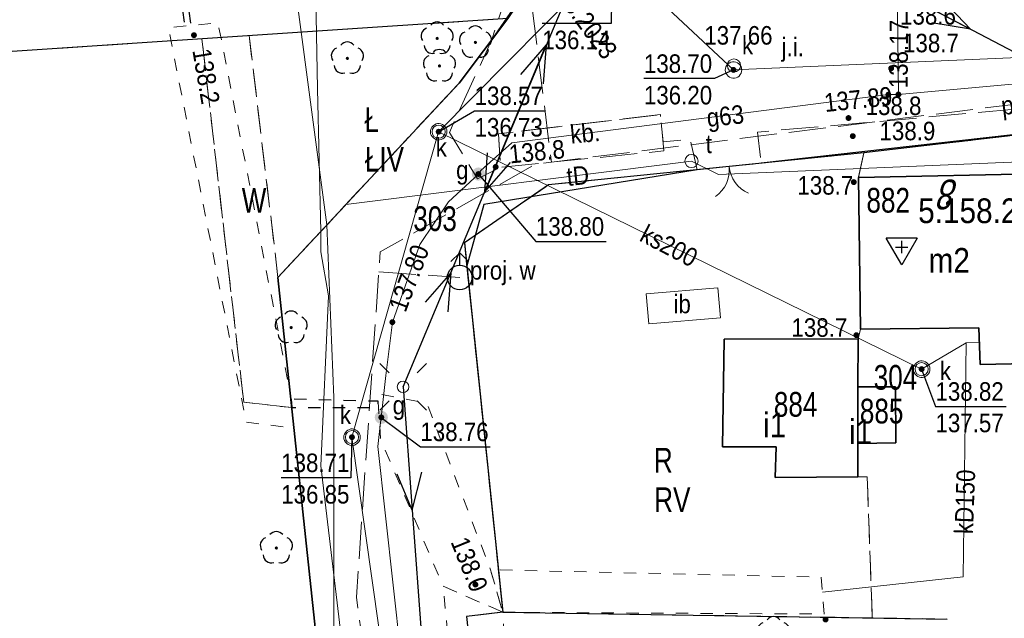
# Model space of a CAD drawing. Header units: metres. Extents: x 5548743 to 5556416, y 5707500 to 5714000.
# Tile 116 of 203: x 5553877 to 5553936, y 5710922 to 5710958. Entities that reach past the tile are written whole.
import ezdxf
from ezdxf.enums import TextEntityAlignment as Align

# ---------------------------------------------------------------- set-up
doc = ezdxf.new("R2010")
doc.units = ezdxf.units.M
doc.header["$MEASUREMENT"] = 0
for name, pattern in [('0.75_0.75', [1.5, 0.75, -0.75]), ('1.5_0.75', [2.25, 1.5, -0.75]), ('2.25_0.75', [3, 2.25, -0.75]), ('219-1000', [0]), ('otob_1000', [0]), ('suep_nn_1000', [0])]:
    doc.linetypes.add(name, pattern=pattern)
doc.layers.get('0').update_dxf_attribs({"color": 2, "linetype": 'CONTINUOUS', "lineweight": 5})
for name, color, linetype in [('209-oznaczenie konturu klasyfikacyjnego', 7, 'CONTINUOUS'), ('210-oznaczenie konturu użytku gruntowego', 7, 'CONTINUOUS'), ('211-numer działki ewidencyjnej', 7, 'CONTINUOUS'), ('216-obręb ewidencyjny', 7, 'CONTINUOUS'), ('217-kontur klasyfikacyjny', 7, 'CONTINUOUS'), ('218-kontur użytku gruntowego', 7, 'CONTINUOUS'), ('219-działka ewidencyjna', 7, 'CONTINUOUS'), ('238-Punkt adresowy budynku', 7, 'CONTINUOUS'), ('312-budynek ewidencyjny', 7, 'CONTINUOUS'), ('312-oznaczenie budynku ewidencyjnego', 7, 'CONTINUOUS'), ('312-oznaczenie budynku ewidencyjnego-Atr117', 7, 'CONTINUOUS'), ('brama', 7, 'CONTINUOUS'), ('drzewo liściaste', 7, 'CONTINUOUS'), ('hydrant - ob. projektowany', 7, 'CONTINUOUS'), ('hydrant - ob. projektowany-Atr17', 7, 'CONTINUOUS'), ('inna budowla', 7, 'CONTINUOUS'), ('inna budowla-Atr17', 7, 'CONTINUOUS'), ('jezdnia', 7, 'CONTINUOUS'), ('jezdnia-Atr17', 7, 'CONTINUOUS'), ('latarnia', 7, 'CONTINUOUS'), ('obszar utwardzony', 7, 'CONTINUOUS'), ('obszar utwardzony-Atr17', 7, 'CONTINUOUS'), ('ogrodzenie trwałe', 7, 'CONTINUOUS'), ('pikieta naturalna', 7, 'CONTINUOUS'), ('pikieta naturalna-Atr2', 7, 'CONTINUOUS'), ('przepust', 7, 'CONTINUOUS'), ('przewód elektroenergetyczny niskiego napięcia', 7, 'CONTINUOUS'), ('przewód gazowy', 7, 'CONTINUOUS'), ('przewód gazowy-Atr1', 7, 'CONTINUOUS'), ('przewód kanalizacyjny', 7, 'CONTINUOUS'), ('przewód kanalizacyjny-Atr1', 7, 'CONTINUOUS'), ('przewód telekomunikacyjny podziemny', 7, 'CONTINUOUS'), ('przewód telekomunikacyjny podziemny-Atr1', 7, 'CONTINUOUS'), ('przewód wodociągowy - ob. projektowany', 7, 'CONTINUOUS'), ('przewód wodociągowy - ob. projektowany-Atr1', 7, 'CONTINUOUS'), ('rzedna', 7, 'CONTINUOUS'), ('rzedna-Atr2', 7, 'CONTINUOUS'), ('rzedna-Atr3', 7, 'CONTINUOUS'), ('rów melioracyjny (poligon)', 7, 'CONTINUOUS'), ('studnia kanalizacyjna', 7, 'CONTINUOUS'), ('Szczegółowa osnowa geodezyjna wysokościowa', 7, 'CONTINUOUS'), ('Szczegółowa osnowa geodezyjna wysokościowa-Atr103', 7, 'CONTINUOUS'), ('słup przewodów napowietrznych', 7, 'CONTINUOUS'), ('właz do komory lub kanału - okrągły', 7, 'CONTINUOUS'), ('właz do komory lub kanału - okrągły-Atr17', 7, 'CONTINUOUS'), ('zasuwa lub zawór', 7, 'CONTINUOUS'), ('zasuwa lub zawór-Atr17', 7, 'CONTINUOUS')]:
    doc.layers.add(name, color=color, linetype=linetype)
doc.styles.get("Standard").update_dxf_attribs({"font": 'Working1250', "width": 0.75})
doc.linetypes.add('902-1000', pattern='A,5,0,[1,ksztalty.shx,S=1,R=0,X=0,Y=0],5', length=10)

# ---------------------------------------------------------------- blocks, each defined once
blk = doc.blocks.new('SUEP1')
at = {"color": 0, "linetype": 'Continuous'}
for p, q in [((7.5, 0), (5.25, 0.75)), ((22.5, 0), (20.25, 0.75)), ((0, 0), (7.5, 0)), ((7.5, 0), (5.25, -0.75)), ((7.5, 0), (22.5, 0)), ((22.5, 0), (20.25, -0.75))]:
    blk.add_line(p, q, dxfattribs=at)
blk = doc.blocks.new('OP021')
at = {"linetype": 'Continuous', "lineweight": 13}
h = blk.add_hatch(color=0, dxfattribs=at)
edge = h.paths.add_edge_path()
edge.add_arc((0, 0), 0.1, 0, 360)
at = {"color": 0, "linetype": 'Continuous', "lineweight": -3}
for centre, start, end in [((-0.476, 0.154), 110.388, 213.756), ((0, 0.5), 38.316, 141.684), ((0.476, 0.154), 326.244, 69.612), ((-0.294, -0.404), 182.272, 285.64), ((0.294, -0.404), 254.36, 357.728), ((0.294, -0.404), 254.36, 357.728)]:
    blk.add_arc(centre, 0.5, start, end, dxfattribs=at)
blk = doc.blocks.new('PW01')
at = {"linetype": 'Continuous', "lineweight": 13}
h = blk.add_hatch(color=0, dxfattribs=at)
edge = h.paths.add_edge_path()
edge.add_arc((0, 0), 0.18, 0, 360)
blk = doc.blocks.new('US22')
at = {"color": 0, "linetype": 'Continuous', "lineweight": 0}
blk.add_circle((0, 0), 0.4, dxfattribs=at)
blk = doc.blocks.new('US25')
at = {"linetype": 'Continuous', "lineweight": 13}
h = blk.add_hatch(color=0, dxfattribs=at)
edge = h.paths.add_edge_path()
edge.add_arc((0, 0), 0.4, 0, 360)
blk = doc.blocks.new('US15')
at = {"color": 0, "linetype": 'Continuous', "lineweight": 13}
blk.add_circle((0, 0), 0.35, dxfattribs=at)
blk = doc.blocks.new('SM01')
at = {"color": 0, "linetype": 'Continuous', "lineweight": 13}
for p, q in [((-0.848, 0.848), (-1.414, 1.414)), ((0.849, 0.848), (1.414, 1.414)), ((-0.848, -0.849), (-1.414, -1.414)), ((0.849, -0.849), (1.414, -1.414))]:
    blk.add_line(p, q, dxfattribs=at)
blk.add_circle((0, 0), 0.35, dxfattribs=at)
blk = doc.blocks.new('OK02')
at = {"color": 0, "linetype": 'Continuous', "lineweight": 0}
for centre, start, end in [((-2, 0), 0, 60), ((2, 0), 120, 180)]:
    blk.add_arc(centre, 2, start, end, dxfattribs=at)
blk = doc.blocks.new('SUWH')
at = {"color": 0, "linetype": 'Continuous'}
for p in [(-0.531, 0.969), (0, 0.75), (0.531, 0.969)]:
    blk.add_line(p, (0, 1.5), dxfattribs=at)
blk.add_circle((0, 0), 0.75, dxfattribs=at)
blk = doc.blocks.new('OSSH')
at = {"color": 0}
for p, q in [((0, -1.081), (-0.936, 0.543)), ((0.939, 0.543), (-0.936, 0.543)), ((-0.375, 0), (0.375, 0)), ((0.939, 0.543), (0, -1.081)), ((0, -0.375), (0, 0.375))]:
    blk.add_line(p, q, dxfattribs=at)

msp = doc.modelspace()

# ---------------------------------------------------------------- linework, layer by layer
at = {"layer": '216-obręb ewidencyjny', "color": 4, "linetype": 'Continuous', "lineweight": 35, "flags": 128}
for points in [[(5554071.31, 5710851.03), (5553986.88, 5710847.87), (5553915.76, 5710845.22), (5553910.44, 5710845.2), (5553911.5, 5710820.71), (5553904.73, 5710820.6), (5553896.92, 5710899.02), (5553892.31, 5710942.26), (5553903.3, 5710954.05), (5553906.26, 5710957.97), (5553912.79, 5710967.66), (5553894.7, 5710988.34), (5553891.72, 5710994.27), (5553882.09, 5711004.3), (5553743.73, 5711038.3), (5553612.37, 5711075.32), (5553601.68, 5711074.75), (5553558.31, 5711100.51), (5553551.94, 5711103.67), (5553470.54, 5711120.23)], [(5553470.54, 5711120.23), (5553551.94, 5711103.67), (5553558.31, 5711100.51), (5553601.68, 5711074.75), (5553612.37, 5711075.32), (5553743.73, 5711038.3), (5553882.09, 5711004.3), (5553891.72, 5710994.27), (5553894.7, 5710988.34), (5553912.79, 5710967.66), (5553906.26, 5710957.97), (5553903.3, 5710954.05), (5553892.31, 5710942.26), (5553896.92, 5710899.02), (5553904.73, 5710820.6), (5553911.5, 5710820.71), (5553910.44, 5710845.2), (5553915.76, 5710845.22), (5553986.88, 5710847.87), (5554071.31, 5710851.03)]]:
    msp.add_lwpolyline(points, dxfattribs=at)
at = {"layer": '217-kontur klasyfikacyjny', "color": 3, "linetype": '1.5_0.75', "lineweight": 18, "flags": 128}
for points in [[(5553906.26, 5710957.97), (5553890.56, 5710956.94)], [(5553903.3, 5710954.05), (5553906.26, 5710957.97)], [(5553887.69, 5710956.74), (5553813.86, 5710951.83)], [(5553890.23, 5710934.68), (5553887.69, 5710956.74)], [(5553890.56, 5710956.94), (5553892.31, 5710942.26)], [(5553892.31, 5710942.26), (5553903.3, 5710954.05)], [(5553927.86, 5710949.82), (5553908.73, 5710947.88)], [(5553927.53, 5710948.33), (5553927.86, 5710949.82)], [(5553927.66, 5710939.11), (5553927.53, 5710948.33)], [(5553908.73, 5710947.88), (5553903.62, 5710944.35)], [(5553903.62, 5710944.35), (5553905.95, 5710921.93)], [(5553927.51, 5710938.52), (5553927.66, 5710939.11)], [(5553919.29, 5710931.98), (5553919.39, 5710938.5)], [(5553919.39, 5710938.5), (5553927.51, 5710938.52)], [(5553893.15, 5710934.35), (5553890.23, 5710934.68)], [(5553896.92, 5710899.02), (5553893.15, 5710934.35)], [(5553922.54, 5710931.97), (5553919.29, 5710931.98)], [(5553922.49, 5710930.1), (5553922.54, 5710931.97)], [(5553928.07, 5710930.15), (5553922.49, 5710930.1)], [(5553928.37, 5710921.59), (5553928.07, 5710930.15)], [(5553905.95, 5710921.93), (5553928.37, 5710921.59)]]:
    msp.add_lwpolyline(points, dxfattribs=at)
at = {"layer": '218-kontur użytku gruntowego', "color": 70, "linetype": '1.5_0.75', "lineweight": 18, "flags": 128}
for points in [[(5553890.56, 5710956.94), (5553906.26, 5710957.97)], [(5553906.26, 5710957.97), (5553890.56, 5710956.94)], [(5553903.3, 5710954.05), (5553906.26, 5710957.97)], [(5553906.26, 5710957.97), (5553903.3, 5710954.05)], [(5553813.86, 5710951.83), (5553887.69, 5710956.74)], [(5553887.69, 5710956.74), (5553813.86, 5710951.83)], [(5553887.69, 5710956.74), (5553890.56, 5710956.94)], [(5553890.56, 5710956.94), (5553887.69, 5710956.74)], [(5553890.23, 5710934.68), (5553887.69, 5710956.74)], [(5553887.69, 5710956.74), (5553890.23, 5710934.68)], [(5553892.31, 5710942.26), (5553890.56, 5710956.94)], [(5553890.56, 5710956.94), (5553892.31, 5710942.26)], [(5553892.31, 5710942.26), (5553903.3, 5710954.05)], [(5553903.3, 5710954.05), (5553892.31, 5710942.26)], [(5553954.46, 5710952.92), (5553927.86, 5710949.82)], [(5553927.86, 5710949.82), (5553954.46, 5710952.92)], [(5553927.86, 5710949.82), (5553908.73, 5710947.88)], [(5553908.73, 5710947.88), (5553927.86, 5710949.82)], [(5553927.53, 5710948.33), (5553927.86, 5710949.82)], [(5553927.86, 5710949.82), (5553927.53, 5710948.33)], [(5553927.66, 5710939.11), (5553927.53, 5710948.33)], [(5553927.53, 5710948.33), (5553927.66, 5710939.11)], [(5553908.73, 5710947.88), (5553903.62, 5710944.35)], [(5553903.62, 5710944.35), (5553908.73, 5710947.88)], [(5553903.62, 5710944.35), (5553905.95, 5710921.93)], [(5553905.95, 5710921.93), (5553903.62, 5710944.35)], [(5553893.15, 5710934.35), (5553892.31, 5710942.26)], [(5553892.31, 5710942.26), (5553893.15, 5710934.35)], [(5553927.51, 5710938.52), (5553927.66, 5710939.11)], [(5553927.66, 5710939.11), (5553927.51, 5710938.52)], [(5553919.29, 5710931.98), (5553919.39, 5710938.5)], [(5553919.39, 5710938.5), (5553919.29, 5710931.98)], [(5553919.39, 5710938.5), (5553927.51, 5710938.52)], [(5553927.51, 5710938.52), (5553919.39, 5710938.5)], [(5553893.15, 5710934.35), (5553890.23, 5710934.68)], [(5553890.23, 5710934.68), (5553893.15, 5710934.35)], [(5553896.92, 5710899.02), (5553893.15, 5710934.35)], [(5553893.15, 5710934.35), (5553896.92, 5710899.02)], [(5553922.54, 5710931.97), (5553919.29, 5710931.98)], [(5553919.29, 5710931.98), (5553922.54, 5710931.97)], [(5553922.49, 5710930.1), (5553922.54, 5710931.97)], [(5553922.54, 5710931.97), (5553922.49, 5710930.1)], [(5553928.07, 5710930.15), (5553922.49, 5710930.1)], [(5553922.49, 5710930.1), (5553928.07, 5710930.15)], [(5553928.37, 5710921.59), (5553928.07, 5710930.15)], [(5553928.07, 5710930.15), (5553928.37, 5710921.59)], [(5553905.95, 5710921.93), (5553903.75, 5710921.67)], [(5553903.75, 5710921.67), (5553905.95, 5710921.93)], [(5553903.75, 5710921.67), (5553906.57, 5710895.58)], [(5553906.57, 5710895.58), (5553903.75, 5710921.67)], [(5553905.95, 5710921.93), (5553928.37, 5710921.59)], [(5553928.37, 5710921.59), (5553905.95, 5710921.93)], [(5553928.37, 5710921.59), (5553932.92, 5710921.52)], [(5553932.92, 5710921.52), (5553928.37, 5710921.59)]]:
    msp.add_lwpolyline(points, dxfattribs=at)
at = {"layer": '219-działka ewidencyjna', "color": 94, "linetype": '219-1000', "lineweight": 30, "flags": 128}
for points in [[(5553906.26, 5710957.97), (5553813.86, 5710951.83)], [(5553906.26, 5710957.97), (5553903.3, 5710954.05)], [(5553903.3, 5710954.05), (5553892.31, 5710942.26)], [(5553954.46, 5710952.92), (5553927.86, 5710949.82)], [(5553927.86, 5710949.82), (5553908.73, 5710947.88)], [(5553908.73, 5710947.88), (5553903.62, 5710944.35)], [(5553903.62, 5710944.35), (5553905.95, 5710921.93)], [(5553892.31, 5710942.26), (5553896.92, 5710899.02)], [(5553905.95, 5710921.93), (5553903.75, 5710921.67)], [(5553903.75, 5710921.67), (5553906.57, 5710895.58)], [(5553905.95, 5710921.93), (5553932.92, 5710921.52)]]:
    msp.add_lwpolyline(points, dxfattribs=at)
at = {"layer": '312-budynek ewidencyjny', "color": 252, "linetype": 'Continuous', "lineweight": 35, "flags": 128}
for points in [[(5553927.53, 5710948.33), (5553939.08, 5710948.56)], [(5553927.66, 5710939.11), (5553927.53, 5710948.33)], [(5553934.84, 5710939.2), (5553927.66, 5710939.11)], [(5553934.92, 5710936.97), (5553934.84, 5710939.2)], [(5553919.29, 5710931.98), (5553919.39, 5710938.5)], [(5553919.39, 5710938.5), (5553927.51, 5710938.52)], [(5553927.51, 5710938.52), (5553927.5, 5710935.61)], [(5553938.73, 5710937.06), (5553934.92, 5710936.97)], [(5553927.5, 5710935.61), (5553929.78, 5710935.62)], [(5553927.5, 5710935.61), (5553927.5, 5710932.17)], [(5553927.5, 5710932.17), (5553927.5, 5710935.61)], [(5553929.78, 5710935.62), (5553929.8, 5710932.22)], [(5553929.8, 5710932.22), (5553927.5, 5710932.17)], [(5553927.5, 5710932.17), (5553927.5, 5710930.16)], [(5553922.54, 5710931.97), (5553919.29, 5710931.98)], [(5553922.49, 5710930.1), (5553922.54, 5710931.97)], [(5553927.5, 5710930.16), (5553922.49, 5710930.1)]]:
    msp.add_lwpolyline(points, dxfattribs=at)
at = {"layer": 'brama', "color": 252, "linetype": 'otob_1000', "lineweight": 18, "flags": 128}
msp.add_lwpolyline([(5553921.64, 5710949.18), (5553917.74, 5710948.79)], dxfattribs=at)
at = {"layer": 'inna budowla', "color": 252, "linetype": 'Continuous', "lineweight": 18, "flags": 128}
msp.add_lwpolyline([(5553914.66, 5710941.26), (5553914.81, 5710939.44), (5553919.16, 5710939.81), (5553919.01, 5710941.63)], close=True, dxfattribs=at)
at = {"layer": 'jezdnia', "color": 252, "linetype": '2.25_0.75', "lineweight": 18, "flags": 128}
for points in [[(5553928.51, 5710958.45), (5553921.65, 5710959.33), (5553919.14, 5710960.24), (5553915.94, 5710962.26), (5553913.29, 5710964.63), (5553911.77, 5710966.14), (5553906.26, 5710957.97), (5553905.29, 5710956.69), (5553902.71, 5710951.06), (5553904.41, 5710948.24), (5553905.81, 5710948.94), (5553905.7, 5710950.97), (5553915.52, 5710952.14), (5553915.68, 5710950.48), (5553917.32, 5710950.64), (5553917.74, 5710948.79), (5553921.64, 5710949.18), (5553921.4, 5710951.08), (5553927.8, 5710951.63), (5553944.82, 5710953.18), (5553964.37, 5710954.72), (5553988.99, 5710955.7), (5554020.48, 5710956.56), (5554065.36, 5710958.26), (5554070.78, 5710957.91), (5554079.89, 5710956.54), (5554090.24, 5710954.4), (5554103, 5710951.14), (5554112.66, 5710948.84), (5554122.2, 5710948.32), (5554134.88, 5710948.4), (5554144.89, 5710948.97), (5554150.06, 5710949.42), (5554149.93, 5710954.19), (5554141.33, 5710952.71), (5554131.39, 5710951.8), (5554124.08, 5710951.83), (5554112.17, 5710953.6), (5554099.82, 5710956.53), (5554074.96, 5710962.7), (5554025.4, 5710961.02), (5553986.51, 5710960.06), (5553972.04, 5710959.73), (5553970.18, 5710962.02), (5553966.65, 5710965.5), (5553965.79, 5710996.34), (5553967.48, 5710998.69), (5553967.31, 5711004.62), (5553963.56, 5711004.53), (5553959.35, 5711004.33), (5553959.54, 5710998.57), (5553961.68, 5710996.67), (5553962.73, 5710965.35), (5553959.59, 5710961.29), (5553958.35, 5710959.37)], [(5553905.29, 5710956.69), (5553911.77, 5710966.14), (5553893.14, 5710986.78), (5553894.7, 5710988.34), (5553887.87, 5710995.91), (5553883.04, 5710995.87), (5553874.25, 5710999.95), (5553867.45, 5711002.54), (5553866.08, 5710999.26), (5553875.8, 5710995.52), (5553877.49, 5710994.61), (5553881.55, 5710992.21), (5553886.56, 5710988.23), (5553889.88, 5710985.16), (5553893.35, 5710981.53), (5553895.08, 5710978.92), (5553903.71, 5710966.36), (5553904.34, 5710965.05), (5553904.57, 5710962.87), (5553902.99, 5710960.92), (5553903.08, 5710958.52), (5553905.87, 5710958.48)]]:
    msp.add_lwpolyline(points, close=True, dxfattribs=at)
at = {"layer": 'obszar utwardzony', "color": 252, "linetype": '2.25_0.75', "lineweight": 18, "flags": 128}
msp.add_lwpolyline([(5553915.52, 5710952.14), (5553905.7, 5710950.97), (5553905.81, 5710948.94), (5553915.73, 5710949.93)], close=True, dxfattribs=at)
at = {"layer": 'ogrodzenie trwałe', "color": 252, "linetype": '902-1000', "lineweight": 25, "flags": 128}
for points in [[(5553944.45, 5710951.76), (5553921.64, 5710949.18)], [(5553917.74, 5710948.79), (5553904.8, 5710946.68), (5553903.76, 5710942.95), (5553905.95, 5710921.93)]]:
    msp.add_lwpolyline(points, dxfattribs=at)
at = {"layer": 'przepust', "color": 252, "linetype": '0.75_0.75', "lineweight": 25, "flags": 128}
for points in [[(5553886.12, 5710961.46), (5553886.65, 5710957.52), (5553887.05, 5710957.56), (5553886.42, 5710961.5)], [(5553893.1, 5710934.86), (5553893.15, 5710934.35), (5553898.41, 5710934.35), (5553898.38, 5710934.74)]]:
    msp.add_lwpolyline(points, close=True, dxfattribs=at)
at = {"layer": 'przewód elektroenergetyczny niskiego napięcia', "color": 1, "linetype": 'suep_nn_1000', "lineweight": 18, "flags": 128}
for points in [[(5553913.54, 5710968.21), (5553899.9, 5710935.61)], [(5553944.1, 5710952.21), (5553914.41, 5710967.77)], [(5553914.41, 5710967.77), (5553944.1, 5710952.21)], [(5553899.9, 5710935.61), (5553902.62, 5710899.04)], [(5553902.62, 5710899.04), (5553899.9, 5710935.61)]]:
    msp.add_lwpolyline(points, dxfattribs=at)
at = {"layer": 'przewód gazowy', "color": 40, "linetype": 'Continuous', "lineweight": 18, "flags": 128}
for points in [[(5553929.73, 5710973.83), (5553929.96, 5710953.36)], [(5553905.47, 5710879.67), (5553905.41, 5710883.84), (5553900.24, 5710915.15), (5553898.37, 5710931.99), (5553898.54, 5710933.44), (5553898.58, 5710933.76), (5553898.85, 5710936.31), (5553899.25, 5710939.54), (5553900.92, 5710944.25), (5553902.66, 5710946.84), (5553904.47, 5710948.53), (5553904.61, 5710948.75), (5553906.5, 5710950.42), (5553929.35, 5710953.35), (5553929.96, 5710953.36), (5553947.31, 5710954.94), (5553949.78, 5710955.07), (5553950.21, 5710955.12), (5553963.74, 5710955.86)]]:
    msp.add_lwpolyline(points, dxfattribs=at)
at = {"layer": 'przewód kanalizacyjny', "color": 34, "linetype": 'Continuous', "lineweight": 18, "flags": 128}
for points in [[(5553912.58, 5710961.75), (5553902.06, 5710951.1), (5553896.8, 5710932.56), (5553904.19, 5710880.36)], [(5553912.58, 5710961.75), (5553919.95, 5710954.85), (5553946.57, 5710956.01), (5553977.08, 5710957.58), (5554004.51, 5710958.39), (5554036.56, 5710959.31), (5554078.87, 5710960.15), (5554087.23, 5710957.88), (5554102.98, 5710953.76)], [(5553931.37, 5710936.69), (5553902.06, 5710951.1)], [(5553925.35, 5710923.15), (5553933.89, 5710924.09), (5553934.08, 5710938.29)], [(5553934.08, 5710938.29), (5553931.37, 5710936.69)], [(5553934.08, 5710938.29), (5553934.86, 5710938.33)]]:
    msp.add_lwpolyline(points, dxfattribs=at)
at = {"layer": 'przewód telekomunikacyjny podziemny', "color": 30, "linetype": 'Continuous', "lineweight": 18, "flags": 128}
for points in [[(5553895.28, 5710945.44), (5553893.5, 5710958.83), (5553892.7, 5710979.99), (5553889.87, 5710983.43), (5553884.74, 5710987.65), (5553877.6, 5710992.05), (5553880.37, 5710997.54), (5553882.7, 5711003.66)], [(5553883.17, 5711003.17), (5553881.65, 5710999.21), (5553879.71, 5710992.93), (5553886.15, 5710988.14), (5553890.51, 5710983.95), (5553892.07, 5710982.4), (5553893.8, 5710979.26), (5553894.28, 5710976.8), (5553894.71, 5710953.7), (5553894.91, 5710945.04)], [(5553896.43, 5710946.68), (5553917.4, 5710949.32), (5553919.05, 5710948.5), (5553938.75, 5710949.33), (5553939.08, 5710948.56)], [(5553910.72, 5710838.9), (5553904.32, 5710839.18), (5553902.68, 5710862.77), (5553899.48, 5710891.48), (5553895.69, 5710920.4), (5553895.7, 5710934.96), (5553895.28, 5710945.44)], [(5554060.89, 5710852.6), (5554032.86, 5710850.58), (5554014.52, 5710849.9), (5553973.93, 5710848.79), (5553953.82, 5710847.68), (5553939.13, 5710846.03), (5553912.9, 5710846.54), (5553905.2, 5710846.51), (5553904.76, 5710847.23), (5553903.63, 5710860.73), (5553901.42, 5710885.39), (5553896.68, 5710916.05), (5553894.9, 5710930.81), (5553895.37, 5710941.13), (5553894.92, 5710943.8), (5553894.9, 5710945.03)]]:
    msp.add_lwpolyline(points, dxfattribs=at)
at = {"layer": 'przewód wodociągowy - ob. projektowany', "color": 5, "linetype": '2.25_0.75', "lineweight": 18, "flags": 128}
for points in [[(5553887.42, 5710998.17), (5553890.55, 5710994.83), (5553897.32, 5710982.96), (5553894.47, 5710980.16), (5553907.19, 5710962.96), (5553908.9, 5710949.25)], [(5554107.28, 5710876.03), (5554107.97, 5710853.36), (5554090.67, 5710852.84), (5554032.69, 5710850.01), (5553996.93, 5710848.77), (5553969.84, 5710847.8), (5553945.14, 5710847.61), (5553936.88, 5710846.93), (5553906.1, 5710847.43), (5553902.43, 5710884.2), (5553897.07, 5710922.84), (5553898.51, 5710943.8), (5553907.97, 5710949.14), (5553949.74, 5710954.35), (5553984.36, 5710956.01), (5554024.25, 5710957.13), (5554023.46, 5710957.1), (5554075.15, 5710958.83), (5554112.84, 5710949.5), (5554123.24, 5710948.39), (5554138.4, 5710948.56), (5554149.51, 5710949.51), (5554153.89, 5710948.49)], [(5553898.43, 5710942.59), (5553903.34, 5710942.25)]]:
    msp.add_lwpolyline(points, dxfattribs=at)
at = {"layer": 'rzedna-Atr2', "color": 252, "flags": 128}
for points in [[(5553912.58, 5710961.75), (5553912.53, 5710957.67), (5553908.343, 5710957.67)], [(5553919.95, 5710954.85), (5553918.79, 5710954.32), (5553914.515, 5710954.32)], [(5553902.06, 5710951.1), (5553904.24, 5710952.37), (5553908.531, 5710952.37)], [(5553904.47, 5710948.53), (5553907.96, 5710944.44), (5553912.235, 5710944.44)], [(5553931.37, 5710936.69), (5553932.21, 5710934.42), (5553936.501, 5710934.42)], [(5553898.58, 5710933.76), (5553900.95, 5710931.97), (5553905.185, 5710931.97)], [(5553896.8, 5710932.56), (5553896.74, 5710930.09), (5553892.505, 5710930.09)]]:
    msp.add_lwpolyline(points, dxfattribs=at)
at = {"layer": 'rów melioracyjny (poligon)', "color": 252, "linetype": '0.75_0.75', "lineweight": 18, "flags": 128}
for points in [[(5553893.29, 5710933.1), (5553893, 5710935.84), (5553892.9, 5710936.02), (5553888.67, 5710957.71), (5553885.66, 5710957.41), (5553890.38, 5710933.47)], [(5553902.33, 5710923.51), (5553905.95, 5710921.93), (5553905.21, 5710924.51), (5553901.34, 5710934.63), (5553898.35, 5710935.2), (5553898.54, 5710932.42)], [(5553905.95, 5710921.93), (5553925.46, 5710921.82), (5553925.28, 5710924.06), (5553905.21, 5710924.51)], [(5553913.91, 5710845.21), (5553915.76, 5710845.22), (5553915.57, 5710850.22), (5553911.71, 5710880.62), (5553910.64, 5710884.58), (5553909.45, 5710889.03), (5553908.59, 5710893.59), (5553907.21, 5710897.57), (5553905.95, 5710921.93), (5553902.33, 5710923.51), (5553904.79, 5710897.31), (5553909.62, 5710880.44), (5553913.68, 5710850.23)]]:
    msp.add_lwpolyline(points, close=True, dxfattribs=at)
at = {"layer": 'studnia kanalizacyjna', "color": 34, "linetype": 'Continuous', "lineweight": 18, "flags": 128}
for points in [[(5553920.45, 5710954.86), (5553920.44, 5710954.76), (5553920.42, 5710954.66), (5553920.36, 5710954.57), (5553920.29, 5710954.48), (5553920.21, 5710954.42), (5553920.11, 5710954.37), (5553920.01, 5710954.35), (5553919.91, 5710954.35), (5553919.81, 5710954.36), (5553919.71, 5710954.41), (5553919.63, 5710954.47), (5553919.56, 5710954.55), (5553919.5, 5710954.64), (5553919.46, 5710954.74), (5553919.45, 5710954.83), (5553919.46, 5710954.94), (5553919.49, 5710955.04), (5553919.55, 5710955.13), (5553919.61, 5710955.21), (5553919.69, 5710955.27), (5553919.79, 5710955.32), (5553919.89, 5710955.35), (5553919.99, 5710955.35), (5553920.09, 5710955.33), (5553920.19, 5710955.28), (5553920.27, 5710955.22), (5553920.34, 5710955.15), (5553920.41, 5710955.06), (5553920.44, 5710954.96)], [(5553902.56, 5710951.11), (5553902.55, 5710951.01), (5553902.52, 5710950.91), (5553902.47, 5710950.82), (5553902.4, 5710950.73), (5553902.32, 5710950.67), (5553902.22, 5710950.62), (5553902.12, 5710950.6), (5553902.02, 5710950.59), (5553901.92, 5710950.61), (5553901.82, 5710950.66), (5553901.74, 5710950.72), (5553901.67, 5710950.8), (5553901.6, 5710950.89), (5553901.57, 5710950.98), (5553901.56, 5710951.08), (5553901.57, 5710951.18), (5553901.6, 5710951.29), (5553901.65, 5710951.38), (5553901.72, 5710951.46), (5553901.8, 5710951.52), (5553901.9, 5710951.57), (5553902, 5710951.59), (5553902.1, 5710951.6), (5553902.2, 5710951.58), (5553902.3, 5710951.53), (5553902.38, 5710951.47), (5553902.45, 5710951.4), (5553902.52, 5710951.31), (5553902.55, 5710951.21)], [(5553931.87, 5710936.7), (5553931.86, 5710936.6), (5553931.84, 5710936.5), (5553931.78, 5710936.41), (5553931.71, 5710936.33), (5553931.63, 5710936.27), (5553931.53, 5710936.21), (5553931.43, 5710936.19), (5553931.33, 5710936.19), (5553931.23, 5710936.21), (5553931.13, 5710936.25), (5553931.05, 5710936.31), (5553930.98, 5710936.39), (5553930.92, 5710936.48), (5553930.88, 5710936.58), (5553930.87, 5710936.68), (5553930.88, 5710936.78), (5553930.91, 5710936.88), (5553930.96, 5710936.97), (5553931.03, 5710937.05), (5553931.11, 5710937.11), (5553931.21, 5710937.17), (5553931.31, 5710937.19), (5553931.41, 5710937.19), (5553931.51, 5710937.17), (5553931.61, 5710937.13), (5553931.69, 5710937.07), (5553931.76, 5710936.99), (5553931.83, 5710936.9), (5553931.86, 5710936.8)], [(5553897.3, 5710932.57), (5553897.29, 5710932.47), (5553897.27, 5710932.37), (5553897.21, 5710932.28), (5553897.14, 5710932.2), (5553897.06, 5710932.13), (5553896.96, 5710932.08), (5553896.86, 5710932.06), (5553896.76, 5710932.06), (5553896.66, 5710932.08), (5553896.56, 5710932.12), (5553896.48, 5710932.18), (5553896.41, 5710932.26), (5553896.35, 5710932.35), (5553896.31, 5710932.45), (5553896.3, 5710932.55), (5553896.31, 5710932.65), (5553896.34, 5710932.75), (5553896.4, 5710932.84), (5553896.46, 5710932.92), (5553896.54, 5710932.98), (5553896.64, 5710933.03), (5553896.74, 5710933.06), (5553896.84, 5710933.06), (5553896.94, 5710933.04), (5553897.04, 5710932.99), (5553897.12, 5710932.94), (5553897.2, 5710932.86), (5553897.26, 5710932.77), (5553897.29, 5710932.67)]]:
    msp.add_lwpolyline(points, close=True, dxfattribs=at)

# ---------------------------------------------------------------- block references
at = {"layer": 'brama', "color": 252, "linetype": 'Continuous', "lineweight": 18, "rotation": 185.711}
msp.add_blockref('OK02', (5553919.69, 5710948.985), dxfattribs=at)
at = {"layer": 'drzewo liściaste', "color": 3, "linetype": 'Continuous', "lineweight": 18}
for p in [(5553901.97, 5710956.76), (5553904.29, 5710956.52), (5553896.52, 5710955.55), (5553902.11, 5710955.09), (5553893.11, 5710939.21), (5553892.21, 5710925.83), (5553922.38, 5710920.67)]:
    msp.add_blockref('OP021', p, dxfattribs=at)
at = {"layer": 'hydrant - ob. projektowany', "color": 5, "linetype": 'Continuous', "lineweight": 18}
msp.add_blockref('SUWH', (5553903.34, 5710942.25), dxfattribs=at)
at = {"layer": 'latarnia', "color": 252, "linetype": 'Continuous', "lineweight": 18}
msp.add_blockref('SM01', (5553899.9, 5710935.61), dxfattribs=at)
at = {"layer": 'pikieta naturalna', "color": 252, "linetype": 'Continuous', "lineweight": 13}
for p in [(5553887.21, 5710956.96), (5553929.52, 5710954.95), (5553926.93, 5710951.93), (5553927.19, 5710950.83), (5553905.52, 5710948.96), (5553927.25, 5710948.04), (5553927.41, 5710938.75), (5553904.29, 5710923.61), (5553925.54, 5710921.49)]:
    msp.add_blockref('PW01', p, dxfattribs=at)
at = {"layer": 'przewód elektroenergetyczny niskiego napięcia', "color": 1, "linetype": 'Continuous', "lineweight": 18}
for p, rotation in [((5553913.54, 5710968.21), 247.295), ((5553914.41, 5710967.77), 332.342), ((5553944.1, 5710952.21), 152.342), ((5553899.9, 5710935.61), 67.295), ((5553899.9, 5710935.61), 274.254)]:
    msp.add_blockref('SUEP1', p, dxfattribs=dict(at, rotation=rotation))
at = {"layer": 'rzedna', "color": 34, "linetype": 'Continuous', "lineweight": 18}
for p in [(5553919.95, 5710954.85), (5553902.06, 5710951.1), (5553931.37, 5710936.69), (5553896.8, 5710932.56)]:
    msp.add_blockref('PW01', p, dxfattribs=at)
at = {"layer": 'rzedna', "color": 40, "linetype": 'Continuous', "lineweight": 18}
for p in [(5553929.35, 5710953.35), (5553929.96, 5710953.36), (5553904.47, 5710948.53), (5553899.25, 5710939.54), (5553898.58, 5710933.76)]:
    msp.add_blockref('PW01', p, dxfattribs=at)
at = {"layer": 'Szczegółowa osnowa geodezyjna wysokościowa', "color": 252, "linetype": 'Continuous', "lineweight": 13}
msp.add_blockref('OSSH', (5553930.16, 5710944.1), dxfattribs=at)
at = {"layer": 'słup przewodów napowietrznych', "color": 252, "linetype": 'Continuous', "lineweight": 18}
msp.add_blockref('US15', (5553899.9, 5710935.61), dxfattribs=at)
at = {"layer": 'właz do komory lub kanału - okrągły', "color": 252, "linetype": 'Continuous', "lineweight": 18}
for p in [(5553919.98, 5710955.12), (5553902.06, 5710951.1), (5553917.4, 5710949.32), (5553931.37, 5710936.69), (5553896.8, 5710932.56)]:
    msp.add_blockref('US22', p, dxfattribs=at)
at = {"layer": 'zasuwa lub zawór', "color": 40, "linetype": 'Continuous', "lineweight": 18}
for p in [(5553904.47, 5710948.53), (5553898.58, 5710933.76)]:
    msp.add_blockref('US25', p, dxfattribs=at)

# ---------------------------------------------------------------- texts
at = {"layer": '209-oznaczenie konturu klasyfikacyjnego', "color": 70, "linetype": 'Continuous', "lineweight": 18, "width": 0.79}
for s, p in [('ŁIV', (5553897.58, 5710950.18)), ('RV', (5553915.14, 5710929.51))]:
    msp.add_text(s, height=1.5, dxfattribs=at).set_placement(p, align=Align.TOP_LEFT)
at = {"layer": '210-oznaczenie konturu użytku gruntowego', "color": 70, "linetype": 'Continuous', "lineweight": 18, "width": 0.79}
for s, p in [('Ł', (5553897.56, 5710951.08)), ('W', (5553890.11, 5710946.19)), ('R', (5553915.12, 5710930.41))]:
    msp.add_text(s, height=1.5, dxfattribs=at).set_placement(p)
at = {"layer": '211-numer działki ewidencyjnej', "color": 94, "linetype": 'Continuous', "lineweight": 30, "width": 0.79}
for s, p in [('303', (5553900.52, 5710945.07)), ('304', (5553928.46, 5710935.44))]:
    msp.add_text(s, height=1.5, dxfattribs=at).set_placement(p)
at = {"layer": '238-Punkt adresowy budynku', "color": 252, "linetype": 'Continuous', "lineweight": 18, "oblique": 15, "width": 0.79}
msp.add_text('8', height=1.8, rotation=179.846, dxfattribs=at).set_placement((5553933.11, 5710948.19), align=Align.CENTER)
at = {"layer": '312-oznaczenie budynku ewidencyjnego', "color": 252, "linetype": 'Continuous', "lineweight": 18, "width": 0.79}
for s, p in [('882', (5553928.02, 5710947.69)), ('884', (5553922.4, 5710935.3)), ('885', (5553927.62, 5710934.89))]:
    msp.add_text(s, height=1.5, dxfattribs=at).set_placement(p, align=Align.TOP_LEFT)
at = {"layer": '312-oznaczenie budynku ewidencyjnego-Atr117', "color": 252, "width": 0.9}
msp.add_text('m2', height=1.5, dxfattribs=at).set_placement((5553931.79, 5710944.04), align=Align.TOP_LEFT)
for p in [(5553922.45, 5710933.3), (5553927.67, 5710932.89)]:
    msp.add_text('i1', height=1.5, dxfattribs=at).set_placement(p, align=Align.MIDDLE_CENTER)
at = {"layer": 'hydrant - ob. projektowany-Atr17', "color": 5, "width": 0.9}
msp.add_text('proj. w', height=1.125, dxfattribs=at).set_placement((5553903.96, 5710942.12))
at = {"layer": 'inna budowla-Atr17', "color": 252, "width": 0.9}
msp.add_text('ib', height=1.125, dxfattribs=at).set_placement((5553916.31, 5710940.08))
at = {"layer": 'jezdnia-Atr17', "color": 252, "width": 0.9}
msp.add_text('j.i.', height=1.125, dxfattribs=at).set_placement((5553922.87, 5710955.68))
at = {"layer": 'obszar utwardzony-Atr17', "color": 252, "width": 0.9}
msp.add_text('kb.', height=1.125, rotation=5.515, dxfattribs=at).set_placement((5553909.99, 5710951.49), align=Align.TOP_LEFT)
at = {"layer": 'pikieta naturalna-Atr2', "color": 252, "width": 0.9}
for s, p in [('138.6', (5553930.06, 5710957.6)), ('138.7', (5553930.24, 5710955.92)), ('138.8', (5553927.97, 5710952.11)), ('138.9', (5553928.81, 5710950.58)), ('138.7', (5553923.83, 5710947.28)), ('138.7', (5553923.47, 5710938.65))]:
    msp.add_text(s, height=1.125, dxfattribs=at).set_placement(p)
for s, rotation, p in [('138.2', 279.718, (5553887.11, 5710956.04)), ('138.8', 5.67, (5553906.39, 5710949.17)), ('138.0', 292.135, (5553902.77, 5710926.2))]:
    msp.add_text(s, height=1.125, rotation=rotation, dxfattribs=at).set_placement(p)
at = {"layer": 'przewód gazowy-Atr1', "color": 40, "width": 0.9}
msp.add_text('g63', height=1.125, rotation=6.005, dxfattribs=at).set_placement((5553918.33, 5710951.94), align=Align.MIDDLE_LEFT)
at = {"layer": 'przewód kanalizacyjny-Atr1', "color": 34, "width": 0.9}
for s, rotation, p in [('ks200', 332.517, (5553914.44, 5710945.01)), ('kD150', 87.942, (5553933.92, 5710926.68))]:
    msp.add_text(s, height=1.125, rotation=rotation, dxfattribs=at).set_placement(p, align=Align.MIDDLE_LEFT)
at = {"layer": 'przewód telekomunikacyjny podziemny-Atr1', "color": 30, "width": 0.9}
msp.add_text('tD', height=1.125, rotation=5.874, dxfattribs=at).set_placement((5553909.83, 5710948.36), align=Align.MIDDLE_LEFT)
at = {"layer": 'przewód wodociągowy - ob. projektowany-Atr1', "color": 5, "width": 0.9}
for rotation, p in [(306.484, (5553901.34, 5710970.86)), (7.109, (5553936.2, 5710952.66))]:
    msp.add_text('proj. w DG.GiK.6630.1.28.2023', height=1.125, rotation=rotation, dxfattribs=at).set_placement(p, align=Align.MIDDLE_LEFT)
at = {"layer": 'rzedna-Atr2', "color": 40, "width": 0.9}
for s, rotation, p in [('138.17', 89.328, (5553929.95, 5710953.74)), ('137.89', 6.005, (5553925.46, 5710952.85)), ('137.80', 69.243, (5553899.52, 5710940.28))]:
    msp.add_text(s, height=1.125, rotation=rotation, dxfattribs=at).set_placement(p, align=Align.MIDDLE_LEFT)
at = {"layer": 'rzedna-Atr2', "color": 34, "width": 0.9}
for s, p in [('138.70', (5553914.515, 5710954.331)), ('138.57', (5553904.24, 5710952.381)), ('138.82', (5553932.21, 5710934.431)), ('138.71', (5553892.505, 5710930.101))]:
    msp.add_text(s, height=1.125, dxfattribs=at).set_placement(p, align=Align.BOTTOM_LEFT)
at = {"layer": 'rzedna-Atr2', "color": 40, "width": 0.9}
for s, p in [('138.80', (5553907.96, 5710944.451)), ('138.76', (5553900.95, 5710931.981))]:
    msp.add_text(s, height=1.125, dxfattribs=at).set_placement(p, align=Align.BOTTOM_LEFT)
at = {"layer": 'rzedna-Atr3', "color": 34, "width": 0.9}
for s, p in [('136.14', (5553908.343, 5710955.769)), ('137.66', (5553918.18, 5710956.049)), ('136.20', (5553914.515, 5710952.419)), ('136.73', (5553904.24, 5710950.469)), ('137.57', (5553932.21, 5710932.519)), ('136.85', (5553892.505, 5710928.189))]:
    msp.add_text(s, height=1.125, dxfattribs=at).set_placement(p, align=Align.BOTTOM_LEFT)
at = {"layer": 'Szczegółowa osnowa geodezyjna wysokościowa-Atr103', "color": 252, "width": 0.9}
msp.add_text('5.158.27.2.5031', height=1.5, dxfattribs=at).set_placement((5553931.16, 5710945.1), align=Align.BOTTOM_LEFT)
at = {"layer": 'właz do komory lub kanału - okrągły-Atr17', "color": 252, "width": 0.9}
for s, p in [('k', (5553920.47, 5710955.79)), ('k', (5553901.88, 5710949.59)), ('t', (5553918.27, 5710949.8)), ('k', (5553932.48, 5710936.02)), ('k', (5553896.07, 5710933.35))]:
    msp.add_text(s, height=1.125, dxfattribs=at).set_placement(p)
at = {"layer": 'zasuwa lub zawór-Atr17', "color": 40, "width": 0.9}
for p in [(5553903.12, 5710948.22), (5553899.27, 5710933.94)]:
    msp.add_text('g', height=1.125, dxfattribs=at).set_placement(p)

doc.saveas('drawing.dxf')
